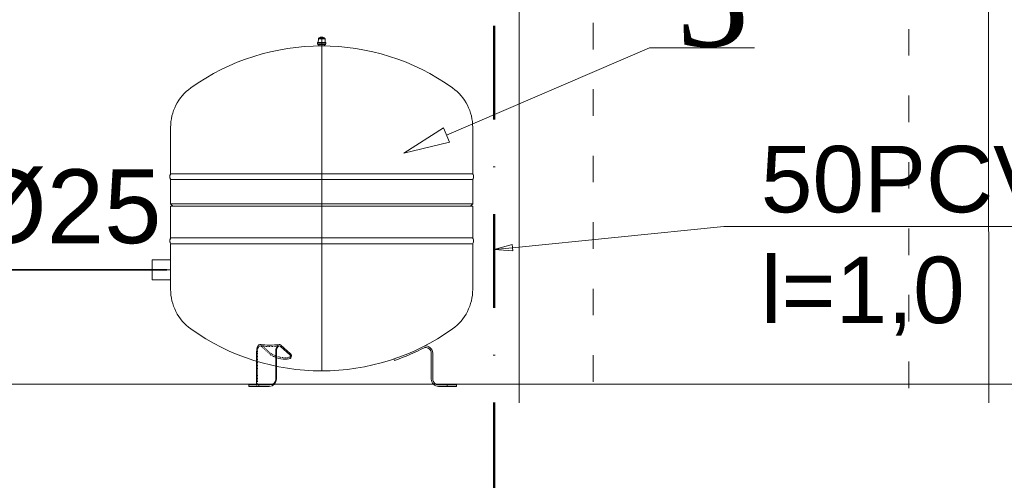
# Model space of a CAD drawing. Header units: centimetres. Extents: x -122 to 72759, y 3298 to 43172.
# Tile 218 of 243: x 31912 to 32045, y 17116 to 17178. Entities that reach past the tile are written whole.
import ezdxf
from ezdxf import colors
from ezdxf.entities.mleader import LeaderData, LeaderLine
from ezdxf.enums import TextEntityAlignment as Align
from ezdxf.lldxf.tags import DXFTag
from ezdxf.math import Vec2, Vec3

# ---------------------------------------------------------------- set-up
doc = ezdxf.new("R2010")
doc.units = ezdxf.units.CM
doc.header["$MEASUREMENT"] = 0
for name, pattern in [('ACAD_ISO03W100', [30, 12, -18]), ('DASHDOT', [25.4, 12.7, -6.35, 0, -6.35]), ('HIDDEN', [0.375, 0.25, -0.125])]:
    doc.linetypes.add(name, pattern=pattern)
doc.layers.get('0').update_dxf_attribs({"lineweight": 5})
for name, color, linetype, lineweight in [('CP_AXIS', 143, 'DASHDOT', 9), ('CP_HIDDE', 203, 'HIDDEN', 9), ('IS_KAN SAN Podpos', 16, 'DASHDOT', 50), ('IS_Opis_ks', 26, 'Continuous', 9), ('IS_Powrót', 5, 'DASH', 35), ('IS_Text_Odbiornikow_Therm', 7, 'Continuous', 5), ('widok', 7, 'Continuous', 5), ('ZZZ_Xref', 7, 'Continuous', 5)]:
    doc.layers.add(name, color=color, linetype=linetype, lineweight=lineweight)
doc.styles.add('Arial-sanit', font='arial.ttf')
doc.styles.add('CP_ATTR', font='ROMANS.SHX')
doc.styles.add('IS_KS_wewn_opis', font='ARIALN.TTF', dxfattribs={"width": 0.8, "height": 18})
doc.styles.get("Standard").update_dxf_attribs({"font": 'ARIAL.TTF'})
tags = doc.linetypes.add('DASH', pattern=[15, 10, -5]).pattern_tags.tags
tags[6:7] = [DXFTag(74, 4), DXFTag(75, 0), DXFTag(340, '0'), DXFTag(46, 0.0), DXFTag(50, 0.0), DXFTag(44, 0.0), DXFTag(45, 0.0)]
tags[4:5] = [DXFTag(74, 4), DXFTag(75, 0), DXFTag(340, '0'), DXFTag(46, 0.0), DXFTag(50, 0.0), DXFTag(44, 0.0), DXFTag(45, 0.0)]

# ---------------------------------------------------------------- blocks, each defined once
blk = doc.blocks.new('G$CC701BD6B')
at = {"layer": 'widok'}
blk.add_lwpolyline([(210.56, -650.91), (209.74, 183.55), (146.98, 183.55), (146.98, -650.91)], dxfattribs=at)
at = {"layer": 'widok', "linetype": 'ACAD_ISO03W100', "ltscale": 0.3}
blk.add_lwpolyline([(199.74, -648.9), (199.74, 183.55), (156.98, 183.55), (156.98, -648.9)], dxfattribs=at)
at = {"layer": 'widok'}
blk.add_lwpolyline([(-310.1, -648.38), (288.57, -648.38), (288.57, -678.9), (-310.1, -678.9)], close=True, dxfattribs=at)
blk = doc.blocks.new('pdrfx_no_441_54')
at = {"extrusion": (0, 1, 0)}
for p, q in [((-55.8, 54.1), (-55.8, 54.1)), ((-55.7, 54.1), (-55.8, 54.1)), ((-55.4, 56), (-55.3, 55.9)), ((-55.3, 55.9), (-55.3, 55.9)), ((-88.1, 4.8), (-88.1, 47)), ((-62.1, 10), (-62.1, 47)), ((-61.1, 10), (-61.1, 47)), ((-41.2, 39.7), (-40.9, 41.6)), ((148.2, 45), (148.2, 10)), ((150.3, 10), (150.3, 45)), ((98.7, 34.9), (97.9, 37.2)), ((-70.1, 2), (-98.8, 2)), ((-98.8, 0), (-98.8, 2)), ((-98.8, 0), (-71.1, 0)), ((167.5, 2), (158.3, 2)), ((158.3, 0), (167.5, 0)), ((182.5, 2), (167.5, 2)), ((167.5, 0), (182.5, 0)), ((182.5, 0), (182.5, 2))]:
    blk.add_line(p, q, dxfattribs=at)
for p, q in [((-42.9, 42.6), (-55.7, 54.1)), ((-55.3, 55.9), (-42.2, 44.2))]:
    blk.add_line(p, q)
for centre, radius, start, end in [((-70.3, 166.1), 110.2, 263.2649, 276.6601), ((140.5, 45), 9.76, 0, 97.8735), ((-62.4, 461.5), 456, 290.6877, 296.3007), ((140.5, 45), 7.75, 0, 96.3649), ((-48.4, 77), 40.3, 251.566, 269.1606), ((-95.1, 4.8), 6.99, 336.0562, 0), ((-71.1, 10), 10, 270, 0), ((-70.1, 10), 8, 270, 0), ((158.3, 10), 10, 180.1468, 270.1602), ((158.3, 10), 8.02, 180.1503, 270.1609)]:
    blk.add_arc(centre, radius, start, end)
for centre, major_axis, start_param in [((-83.2, 47), (0, 9.76), 6.224484), ((-57.3, 47), (0, 9.76), 5.886725), ((-57.3, 47), (0, 7.75), 5.886725)]:
    blk.add_ellipse(centre, major_axis=major_axis, ratio=0.5, start_param=start_param, end_param=7.853982)
for points, knots in [([(-42.9, 42.6), (-42.4, 42.1), (-41.9, 41.7), (-41.2, 40.6), (-41.1, 40.1), (-41.4, 38.9), (-42, 38.3), (-43.7, 37.4), (-45, 37.1), (-47.3, 36.8), (-48.1, 36.8), (-49, 36.8)], [-4.731877, -4.731877, -4.731877, -4.731877, -4.356995, -4.356995, -3.868015, -3.868015, -3.271868, -3.271868, -2.677236, -2.677236, -2.365802, -2.365802, -2.365802, -2.365802]), ([(-40.9, 41.6), (-40.8, 42), (-40.9, 42.4), (-41.4, 43.3), (-41.8, 43.9), (-42.5, 44.4), (-42.6, 44.5), (-42.6, 44.5)], [-5.5498174, -5.5498174, -5.5498174, -5.5498174, -5.189472, -5.189472, -4.7582301, -4.7582301, -4.7268001, -4.7268001, -4.7268001, -4.7268001])]:
    blk.add_open_spline(points, degree=3, knots=knots)
at = {"layer": 'CP_AXIS'}
for p, q in [((-85, 0), (-85, 2)), ((170, 0), (170, 2))]:
    blk.add_line(p, q, dxfattribs=at)
at = {"layer": 'CP_HIDDE', "extrusion": (0, 1, 0)}
for p, q in [((-81.7, 54.1), (-81.7, 54.1)), ((-81.7, 54.1), (-81.7, 54.1)), ((-81.4, 56), (-81.3, 55.9)), ((-81.3, 55.9), (-81.3, 55.9)), ((-87.1, 47), (-87.1, 4.8))]:
    blk.add_line(p, q, dxfattribs=at)
at = {"layer": 'CP_HIDDE'}
for p, q in [((-81.7, 54.1), (-68.9, 42.6)), ((-68.6, 44.5), (-81.3, 55.9))]:
    blk.add_line(p, q, dxfattribs=at)
for centre, radius, start, end in [((-70.3, 165.2), 111.2, 263.4781, 276.5998), ((-52.5, 66.8), 29.2, 235.7899, 252.7942), ((-48.5, 76.3), 37.6, 237.6995, 269.7188), ((-48.2, 49.4), 10.8, 267.6778, 312.9683), ((-95.1, 4.8), 8, 322.7818, 0)]:
    blk.add_arc(centre, radius, start, end, dxfattribs=at)
for major_axis, end_param in [((0, 7.75), 7.853982), ((0, 9.76), 6.224484)]:
    blk.add_ellipse((-83.2, 47), major_axis=major_axis, ratio=0.5, start_param=5.886725, end_param=end_param, dxfattribs=at)
blk = doc.blocks.new('pdrfx_dm_441_g')
for centre, radius, start, end in [((0, -304.4), 304.4, 54.3974, 125.6026), ((-138.5, -110.3), 66, 125.9349, 180.0743), ((138.5, -110.3), 66, 359.9255, 54.0652)]:
    blk.add_arc(centre, radius, start, end)
blk = doc.blocks.new('pdrfx_dm_441_d')
for centre, radius, start, end in [((-138.5, 110.3), 66, 179.9255, 234.0652), ((138.5, 110.3), 66, 305.9349, 0.0743), ((0, 304.4), 304.4, 234.3974, 305.6026)]:
    blk.add_arc(centre, radius, start, end)
blk = doc.blocks.new('G$C73B98FC5')
at = {"extrusion": (0, 1, 0)}
for p, q in [((-1.8, 26.95), (-1.83, 26.44)), ((-0.89, 26.95), (-1.8, 26.95)), ((-1, 27.09), (-1.68, 27.09)), ((-1.18, 27.2), (-1.5, 27.2)), ((-0.89, 26.95), (-0.86, 26.44)), ((-0.79, 26.44), (-1.89, 26.44)), ((-0.79, 26.28), (-0.79, 26.44)), ((19.11, 8.7), (-21.79, 8.7)), ((19.11, 7.9), (-21.79, 7.9)), ((19.11, 4.6), (-21.79, 4.6)), ((19.11, 4.3), (-21.79, 4.3)), ((19.11, 0), (-21.79, 0)), ((19.11, -0.8), (-21.79, -0.8))]:
    blk.add_line(p, q, dxfattribs=at)
for p, q in [((-1.34, 27.2), (-1.34, -18)), ((-1.89, 26.44), (-1.89, 26.28)), ((-1.89, 26.28), (-0.79, 26.28)), ((-1.84, 26.28), (-1.84, 26.15)), ((-1.84, 26.15), (-0.84, 26.15)), ((-1.74, 26.15), (-1.74, 26)), ((-0.94, 26.15), (-0.94, 26)), ((-0.84, 26.28), (-0.84, 26.15)), ((-21.79, 8.7), (-21.79, 14.96)), ((19.11, 8.7), (19.11, 14.96)), ((-21.79, 4.6), (-21.79, 7.9)), ((19.11, 4.6), (19.11, 7.9)), ((-21.49, 4.3), (-21.79, 4.6)), ((-21.79, 0), (-21.79, 4.3)), ((18.81, 4.3), (19.11, 4.6)), ((19.11, 0), (19.11, 4.3)), ((-21.79, -6.96), (-21.79, -0.8)), ((19.11, -6.96), (19.11, -0.8)), ((21.61, -4.3), (19.11, -4.3))]:
    blk.add_line(p, q)
blk.add_lwpolyline([(19.11, -5.65), (21.61, -5.65), (21.61, -2.95), (19.11, -2.95)], close=True)
at = {"extrusion": (0, 0, -1)}
for centre, radius, start, end in [((1.34, 26.72), 0.507, 27.1792, 44.7024), ((1.68, 27.06), 0.03, 45.5192, 90), ((1.36, 26.99), 0.259, 21.1321, 52.2207), ((1.5, 27.18), 0.02, 56.5304, 90), ((1.18, 27.18), 0.02, 90, 123.4696), ((1.33, 26.99), 0.259, 127.7793, 158.8679), ((1, 27.06), 0.03, 90, 134.4808), ((1.34, 26.72), 0.507, 135.2976, 152.8208)]:
    blk.add_arc(centre, radius, start, end, dxfattribs=at)
for centre, start, end in [((-21.36, 8.3), 149.3866, 210.6134), ((18.67, 8.3), 329.3866, 30.6134), ((-21.36, -0.4), 149.3866, 210.6134), ((18.67, -0.4), 329.3866, 30.6134)]:
    blk.add_arc(centre, 0.55, start, end)
for centre, start_param, end_param in [((-22.05, 8.71), 2.555728, 3.106561), ((-22.05, 7.89), -3.106561, -2.555728), ((19.36, 8.71), 0.035032, 0.585864), ((19.36, 7.89), -0.585864, -0.035032), ((-22.05, 0.01), 2.555728, 3.106561), ((-22.05, -0.81), -3.106561, -2.555728), ((19.36, 0.01), 0.035032, 0.585864), ((19.36, -0.81), -0.585864, -0.035032)]:
    blk.add_ellipse(centre, major_axis=(-0.252, 0), ratio=0.91955, start_param=start_param, end_param=end_param)
at = {"yscale": 0.1, "zscale": 0.1}
for name, p, xscale in [('pdrfx_dm_441_g', (-1.34, 26), 0.1), ('pdrfx_dm_441_d', (-1.34, -18), 0.1), ('pdrfx_no_441_54', (-1.34, -20.1), -0.1)]:
    blk.add_blockref(name, p, dxfattribs=dict(at, xscale=xscale))
at = {"linetype": 'ByBlock', "style": 'CP_ATTR', "flags": 9}
for tag in ['NAME', 'NUMBER', 'GROUP', 'ORDER-NO', 'PRODUCER', 'OTHER', 'TEXT_01', 'TEXT_02', 'TEXT_03', 'TEXT_04', 'TEXT_05', 'TEXT_06', 'TEXT_07', 'TEXT_08', 'TEXT_09', 'TEXT_10', 'TEXT_11', 'TEXT_12', 'TEXT_13', 'TEXT_14', 'TEXT_15', 'TEXT_16', 'TEXT_17', 'TEXT_18', 'TEXT_19', 'TEXT_20', 'TEXT_21', 'TEXT_22', 'TEXT_23', 'TEXT_24', 'TEXT_25', 'TEXT_26', 'TEXT_27', 'TEXT_28', 'TEXT_29', 'TEXT_30', 'TEXT_31', 'TEXT_32', 'TEXT_33', 'TEXT_34', 'TEXT_35', 'TEXT_36', 'TEXT_37', 'TEXT_38', 'TEXT_39', 'TEXT_40']:
    blk.add_attdef(tag, text='', height=0.00005, dxfattribs=at).set_placement((-1.35, -20.12), align=Align.MIDDLE_LEFT)
blk = doc.blocks.new('_ClosedBlank')
at = {"color": 0, "linetype": 'ByBlock', "lineweight": -2}
for p, q in [((-1, 0.167), (0, 0)), ((-1, 0.167), (-1, -0.167)), ((0, 0), (-1, -0.167))]:
    blk.add_line(p, q, dxfattribs=at)
blk = doc.blocks.new('_Closed')
at = {"color": 0, "linetype": 'ByBlock', "lineweight": -2}
for p, q in [((-1, 0.167), (0, 0)), ((-1, 0.167), (-1, -0.167)), ((0, 0), (-1, -0.167)), ((0, 0), (-1, 0))]:
    blk.add_line(p, q, dxfattribs=at)

msp = doc.modelspace()

# ---------------------------------------------------------------- linework, layer by layer
at = {"layer": 'IS_KAN SAN Podpos'}
msp.add_line((31976.1525, 17202.83898), (31976.1525, 17094.13975), dxfattribs=at)
at = {"layer": 'IS_Powrót', "linetype": 'ByBlock'}
msp.add_line((31931.83801, 17144.31395), (31904.0627, 17144.31395), dxfattribs=at)

# ---------------------------------------------------------------- block references
at = {"xscale": -1}
msp.add_blockref('G$C73B98FC5', (31951.45918, 17148.61395), dxfattribs=at)
at = {"layer": 'ZZZ_Xref'}
msp.add_blockref('G$CC701BD6B', (31832.55871, 17777.1956), dxfattribs=at)

# ---------------------------------------------------------------- texts
at = {"layer": 'IS_Text_Odbiornikow_Therm', "lineweight": 5, "insert": (31904.71282, 17157.90289), "char_height": 10, "width": 55.851621, "attachment_point": 1}
msp.add_mtext('%%C25', dxfattribs=at)

# ---------------------------------------------------------------- leaders
at = {"layer": 'IS_Opis_ks'}
ml = msp.add_multileader_mtext('Standard', dxfattribs=at)
ml.set_content('50PCV\\Pl=1,0', color=256, style='Arial-sanit')
ml.set_leader_properties(color=256, linetype='ByLayer', lineweight=-1)
ml.set_arrow_properties(name='CLOSED')
ml.build(insert=Vec2(0, 0))
ml.multileader.update_dxf_attribs({"text_left_attachment_type": 6, "text_right_attachment_type": 6, "dogleg_length": 4, "arrow_head_size": 2.5})
ctx = ml.context
ctx.base_point, ctx.char_height, ctx.arrow_head_size, ctx.landing_gap_size, ctx.plane_origin = Vec3(32011.24947, 17150.14757), 9, 2.5, 1, Vec3(32303.57042, 17364.4263)
ctx.left_attachment, ctx.right_attachment = 6, 6
notes = []
notes.append((ctx, [(1, (1, 1, 0), (32007.24947, 17150.14757), (1, 0), 4, [(0, [(31976.1525, 17147.04042)], 0, [])])]))
ctx.mtext.insert, ctx.mtext.width, ctx.mtext.flow_direction = Vec3(32012.24947, 17161.08141), 106.9792001, 5
at = {"layer": 'IS_Text_Odbiornikow_Therm', "lineweight": 5}
ml = msp.add_multileader_mtext('Standard', dxfattribs=at)
ml.set_content('{\\W1;\\fTimes New Roman|b0|i0|c0|p0;3}', color=256, style='IS_KS_wewn_opis')
ml.set_leader_properties(color=256, linetype='ByLayer', lineweight=-1)
ml.set_arrow_properties(name='CLOSEDBLANK')
ml.build(insert=Vec2(0, 0))
ml.multileader.update_dxf_attribs({"text_left_attachment_type": 6, "text_right_attachment_type": 6, "dogleg_length": 5.01811, "arrow_head_size": 6.27263})
ctx = ml.context
ctx.base_point, ctx.char_height, ctx.arrow_head_size, ctx.landing_gap_size, ctx.plane_origin = Vec3(32002.1797, 17174.35567), 13, 6.27263, 1.25453, Vec3(31858.68523, 17039.42767)
ctx.left_attachment, ctx.right_attachment, ctx.text_align_type = 6, 6, 2
notes.append((ctx, [(1, (1, 1, 0), (31997.1616, 17174.35567), (1, 0), 5.01811, [(0, [(31963.94368, 17160.07344)], 0, [])])]))
ctx.mtext.insert, ctx.mtext.alignment, ctx.mtext.flow_direction = Vec3(32010.66062, 17187.58062), 3, 5
ml = msp.add_multileader_mtext('Standard', dxfattribs=at)
ml.set_content('{\\W1;\\fArial|b0|i0|c238|p0;22x1,5\\P4,7kW grzejniki\\PQp=0,25m³/h P=20kPa}', color=256, style='IS_KS_wewn_opis')
ml.set_leader_properties(color=256, linetype='ByLayer', lineweight=-1)
ml.set_arrow_properties(name='CLOSEDBLANK')
ml.build(insert=Vec2(0, 0))
ml.multileader.update_dxf_attribs({"text_left_attachment_type": 6, "text_right_attachment_type": 6, "arrow_head_size": 10})
ctx = ml.context
ctx.base_point, ctx.char_height, ctx.arrow_head_size, ctx.plane_origin = Vec3(31946.2827, 17082.98858), 9, 10, Vec3(31767.44031, 17347.76903)
ctx.left_attachment, ctx.right_attachment = 6, 6
notes.append((ctx, [(1, (1, 1, 0), (31938.2827, 17082.98858), (1, 0), 8, [(0, [(31834.47309, 17149.96601)], 0, [])])]))
ctx.mtext.insert, ctx.mtext.flow_direction = Vec3(31948.2827, 17094.52405), 5
for ctx, leaders in notes:
    for number, flags, end, landing, length, lines in leaders:
        leader = LeaderData()
        leader.index, (leader.has_last_leader_line, leader.has_dogleg_vector, leader.attachment_direction) = number, flags
        leader.last_leader_point, leader.dogleg_vector, leader.dogleg_length = Vec3(end), Vec3(landing), length
        for number, points, colour, breaks in lines:
            line = LeaderLine()
            line.index, line.vertices, line.color, line.breaks = number, Vec3.list(points), colors.encode_raw_color(colour), breaks
            leader.lines.append(line)
        ctx.leaders.append(leader)

doc.saveas('drawing.dxf')
